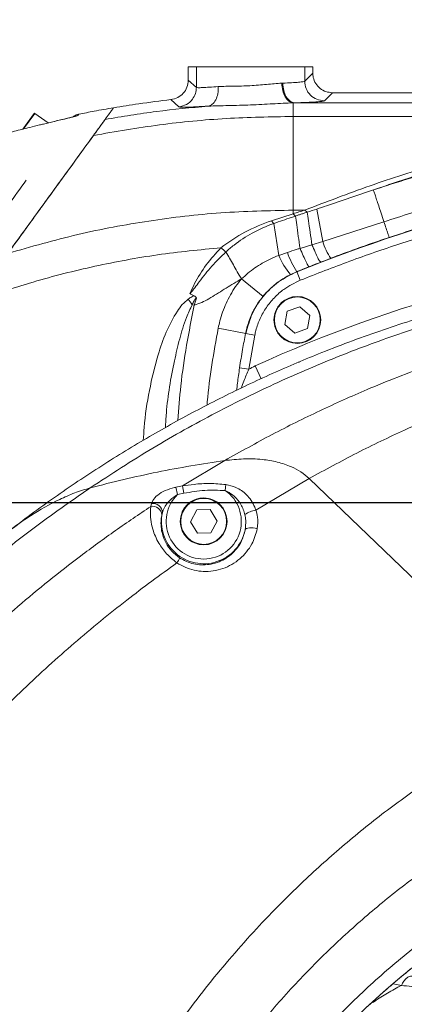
# Model space of a CAD drawing. Header units: millimetres. Extents: x 19214 to 26510, y -7957 to -532.
# Tile 138 of 150: x 22160 to 22242, y -1999 to -1788. Entities that reach past the tile are written whole.
import ezdxf

# ---------------------------------------------------------------- set-up
doc = ezdxf.new("R2010")
doc.units = ezdxf.units.MM
doc.header["$LTSCALE"] = 0.3175
doc.layers.add('1轮廓实线层', color=7, linetype='Continuous', lineweight=18)
doc.layers.add('7标注层', color=4, linetype='Continuous', lineweight=13)
doc.styles.add('标准汉字', font='gbenor.shx', dxfattribs={"bigfont": 'gbcbig.shx'})
doc.dimstyles.new('M1：18', dxfattribs={"dimscale": 18, "dimtxt": 3.5, "dimasz": 2.5, "dimexe": 2, "dimexo": 0, "dimgap": 1.5, "dimtad": 1, "dimdec": 1, "dimdsep": 46, "dimtxsty": '标准汉字', "dimcen": 5, "dimdle": 5, "dimclrd": 1, "dimclre": 1, "dimclrt": 256, "dimadec": 4, "dimazin": 2, "dimtfac": 1, "dimtdec": 1, "dimtmove": 0, "dimatfit": 3, "dimfxl": 1, "dimtolj": 1, "dimarcsym": 0})

# ---------------------------------------------------------------- blocks, each defined once
blk = doc.blocks.new('*D23')
at = {"layer": '7标注层', "color": 1, "lineweight": -2, "ltscale": 10, "transparency": 16777216}
for p, q in [((22118.02, -2008.55), (22118.02, -1561.34)), ((22311.04, -2053.51), (22636.23, -1996.17))]:
    blk.add_line(p, q, dxfattribs=at)
blk.add_arc((22118.02, -2087.55), 490.21, 15.2614, 84.7386, dxfattribs=at)
at = {"layer": '7标注层', "color": 1, "transparency": 16777216}
for points in [[(22163.31, -1591.91), (22162.62, -1606.89), (22118.02, -1597.34)], [(22583.62, -1960.15), (22598.26, -1956.87), (22600.78, -2002.42)]]:
    blk.add_solid(points, dxfattribs=at)
at = {"layer": 'Defpoints', "color": 0, "transparency": 16777216}
for p in [(22511.23, -1794.81), (22118.02, -2008.55), (22311.04, -2053.51), (22118.02, -2087.55), (22118.02, -2883.07)]:
    blk.add_point(p, dxfattribs=at)
at = {"layer": '7标注层', "transparency": 16777216, "insert": (22291.37, -1566.94), "char_height": 63, "attachment_point": 5, "rotation": 341.5828, "style": '标准汉字'}
blk.add_mtext('\\A1;80%%d', dxfattribs=at)
blk = doc.blocks.new('*D26')
at = {"layer": '7标注层', "color": 1, "lineweight": -2, "ltscale": 10, "transparency": 16777216}
for p, q in [((22118.02, -2029.32), (22118.02, -1641.83)), ((22868.02, -1808.73), (22868.02, -1641.83)), ((22163.02, -1677.83), (22823.02, -1677.83))]:
    blk.add_line(p, q, dxfattribs=at)
at = {"layer": '7标注层', "color": 1, "transparency": 16777216}
for points in [[(22163.02, -1670.33), (22163.02, -1685.33), (22118.02, -1677.83)], [(22823.02, -1685.33), (22823.02, -1670.33), (22868.02, -1677.83)]]:
    blk.add_solid(points, dxfattribs=at)
at = {"layer": 'Defpoints', "color": 0, "transparency": 16777216}
for p in [(22868.02, -1677.83), (22868.02, -1808.73), (22118.02, -2029.32)]:
    blk.add_point(p, dxfattribs=at)
at = {"layer": '7标注层', "transparency": 16777216, "insert": (22493.02, -1619.33), "char_height": 63, "attachment_point": 5, "style": '标准汉字'}
blk.add_mtext('\\A1;750', dxfattribs=at)
blk = doc.blocks.new('*D30')
at = {"layer": '7标注层', "color": 1, "lineweight": -2, "ltscale": 10, "transparency": 16777216}
for p, q in [((22118.02, -1312.58), (24046.52, -1312.58)), ((24010.52, -1357.58), (24010.52, -2772.55)), ((23623.2, -2817.55), (24046.52, -2817.55))]:
    blk.add_line(p, q, dxfattribs=at)
at = {"layer": '7标注层', "color": 1, "transparency": 16777216}
for points in [[(24018.02, -1357.58), (24003.02, -1357.58), (24010.52, -1312.58)], [(24003.02, -2772.55), (24018.02, -2772.55), (24010.52, -2817.55)]]:
    blk.add_solid(points, dxfattribs=at)
at = {"layer": 'Defpoints', "color": 0, "transparency": 16777216}
for p in [(22118.02, -1312.58), (23623.2, -2817.55), (24010.52, -2817.55)]:
    blk.add_point(p, dxfattribs=at)
at = {"layer": '7标注层', "transparency": 16777216, "insert": (23952.02, -2065.06), "char_height": 63, "attachment_point": 5, "rotation": 90, "style": '标准汉字'}
blk.add_mtext('\\A1;1505', dxfattribs=at)
blk = doc.blocks.new('*D36')
at = {"layer": '7标注层', "color": 1, "lineweight": -2, "ltscale": 10, "transparency": 16777216}
for p, q in [((22295.06, -1891.55), (20467.77, -1891.55)), ((20503.77, -1936.55), (20503.77, -2042.55)), ((21988.85, -2087.55), (20467.77, -2087.55))]:
    blk.add_line(p, q, dxfattribs=at)
at = {"layer": '7标注层', "color": 1, "transparency": 16777216}
for points in [[(20511.27, -1936.55), (20496.27, -1936.55), (20503.77, -1891.55)], [(20496.27, -2042.55), (20511.27, -2042.55), (20503.77, -2087.55)]]:
    blk.add_solid(points, dxfattribs=at)
at = {"layer": 'Defpoints', "color": 0, "transparency": 16777216}
for p in [(22295.06, -1891.55), (20503.77, -2087.55), (21988.85, -2087.55)]:
    blk.add_point(p, dxfattribs=at)
at = {"layer": '7标注层', "transparency": 16777216, "insert": (20445.27, -1989.55), "char_height": 63, "attachment_point": 5, "rotation": 90, "style": '标准汉字'}
blk.add_mtext('\\A1;196', dxfattribs=at)

msp = doc.modelspace()

# ---------------------------------------------------------------- linework, layer by layer
at = {"layer": '1轮廓实线层', "ltscale": 10}
for p, q in [((22195.716, -1798.547), (22195.716, -1801.358)), ((22195.716, -1798.547), (22197.442, -1798.547)), ((22197.442, -1798.547), (22197.442, -1802.903)), ((22220.591, -1801.575), (22220.591, -1798.547)), ((22220.591, -1798.547), (22222.316, -1798.547)), ((22222.316, -1799.85), (22222.316, -1798.547)), ((22222.316, -1799.85), (22220.591, -1801.575)), ((22197.442, -1802.903), (22195.716, -1801.358)), ((22215.694, -1802.007), (22215.897, -1801.999)), ((22226.514, -1804.047), (22224.789, -1805.772)), ((22282.519, -1804.047), (22226.514, -1804.047)), ((22193.691, -1807.077), (22191.994, -1805.529)), ((22218.116, -1806.203), (22218.393, -1806.196)), ((22218.116, -1806.203), (22218.116, -1809.11)), ((22290.639, -1806.196), (22218.393, -1806.196)), ((22160.373, -1811.82), (22162.804, -1808.474)), ((22162.944, -1808.452), (22160.532, -1811.772)), ((22165.751, -1810.492), (22162.944, -1808.452)), ((22172.321, -1808.632), (22172.103, -1808.927)), ((22218.116, -1809.11), (22218.116, -1829.122)), ((22218.116, -1809.11), (22293.817, -1809.11)), ((22166.798, -1810.244), (22164.749, -1810.728)), ((22175.459, -1813.174), (22175.46, -1813.173)), ((22218.116, -1829.885), (22213.511, -1831.367)), ((22218.116, -1829.122), (22218.116, -1829.885)), ((22218.116, -1829.122), (22220.593, -1829.122)), ((22220.593, -1829.122), (22221.134, -1829.536)), ((22224.44, -1835.808), (22223.183, -1828.877)), ((22215.048, -1838.774), (22213.968, -1831.961)), ((22224.44, -1835.808), (22237.528, -1831.59)), ((22219.589, -1837.282), (22222.144, -1836.503)), ((22222.144, -1836.503), (22224.44, -1835.808)), ((22215.048, -1838.774), (22216.892, -1838.126)), ((22219.646, -1844.072), (22218.897, -1842.218)), ((22207.073, -1843.769), (22207.06, -1843.776)), ((22211.719, -1847.565), (22207.073, -1843.769)), ((22196.065, -1846.903), (22196.062, -1846.876)), ((22196.972, -1849.377), (22196.549, -1849.293)), ((22197.445, -1847.87), (22196.972, -1849.377)), ((22219.016, -1847.547), (22219.926, -1847.63)), ((22216.841, -1850.691), (22216.321, -1853.503)), ((22219.536, -1849.735), (22216.841, -1850.691)), ((22221.712, -1851.591), (22219.536, -1849.735)), ((22216.321, -1853.503), (22218.496, -1855.359)), ((22221.192, -1854.404), (22221.712, -1851.591)), ((22207.999, -1855.456), (22202.114, -1854.288)), ((22209.915, -1855.826), (22207.953, -1855.437)), ((22218.496, -1855.359), (22221.192, -1854.404)), ((22209.915, -1855.826), (22208.653, -1863.082)), ((22219.503, -1861.534), (22219.211, -1861.545)), ((22208.653, -1863.082), (22206.675, -1862.786)), ((22211.254, -1865.09), (22210.002, -1862.363)), ((22194.493, -1887.971), (22203.49, -1882.567)), ((22221.552, -1886.385), (22210.157, -1893.121)), ((22221.552, -1886.385), (22272.675, -1935.517)), ((22193.066, -1888.259), (22194.493, -1887.971)), ((22193.382, -1889.819), (22193.066, -1888.259)), ((22194.493, -1887.971), (22194.801, -1889.536)), ((22203.755, -1887.679), (22203.63, -1888.969)), ((22194.801, -1889.536), (22193.382, -1889.819)), ((22187.719, -1892.332), (22187.862, -1891.713)), ((22197.516, -1893.112), (22196.157, -1895.629)), ((22200.375, -1893.03), (22197.516, -1893.112)), ((22201.875, -1895.465), (22200.375, -1893.03)), ((22190.182, -1893.662), (22190.063, -1894.166)), ((22200.517, -1897.982), (22201.875, -1895.465)), ((22196.157, -1895.629), (22197.658, -1898.064)), ((22197.658, -1898.064), (22200.517, -1897.982)), ((22241.267, -1994.577), (22239.471, -1994.259))]:
    msp.add_line(p, q, dxfattribs=at)
at = {"layer": '1轮廓实线层', "lineweight": 20, "ltscale": 10}
for points in [[(22171.623, -1809.067), (22171.834, -1808.995), (22172.103, -1808.927)], [(22199.016, -1890.547), (22200.365, -1890.732), (22201.391, -1891.147)], [(22210.457, -1897.119), (22210.028, -1897.011), (22209.589, -1896.942), (22209.162, -1896.915), (22208.767, -1896.93), (22208.425, -1896.988), (22208.151, -1897.085), (22207.961, -1897.217), (22207.863, -1897.376)]]:
    msp.add_lwpolyline(points, dxfattribs=at)
at = {"layer": '1轮廓实线层', "ltscale": 10}
for centre, radius in [((22219.016, -1852.547), 5), ((22219.016, -1852.547), 4.9), ((22199.016, -1895.547), 5), ((22199.016, -1895.547), 4.9)]:
    msp.add_circle(centre, radius, dxfattribs=at)
at = {"layer": '1轮廓实线层', "lineweight": 20, "ltscale": 10}
for centre, radius, start, end in [((22162.885, -1808.533), 0.1, 54.00019, 144.00019), ((22346.216, -2157.547), 340.014, 96.46111, 111.98553), ((22237.338, -1831.775), 13.514, 197.36572, 214.45618), ((22328.093, -2119.547), 283, 94.93012, 114.66322), ((22230.795, -1831.992), 17.146, 203.30173, 219.42883), ((22235.554, -1831.579), 19.777, 199.33255, 212.69022), ((22155.746, -1876.699), 49.153, 33.88756, 35.58788), ((22219.016, -1852.547), 5, 90, 259.52231), ((22215.426, -1874.178), 13, 114.66322, 121.40181), ((22199.016, -1895.547), 8.034, 134.5263, 54.95525), ((22199.016, -1895.547), 5, 90, 241.64186), ((22188.06, -1894.311), 2.008, 4.14291, 99.79433), ((22188.155, -1893.719), 2.027, 1.61679, 98.30085), ((22211.238, -1899.146), 6.122, 100.16867, 124.21014), ((22199.016, -1895.547), 9.034, 167.95335, 348.3173), ((22190.208, -1902.11), 3.821, 323.45441, 341.98216), ((22343.794, -2115.486), 160, 128.59759, 150.91564)]:
    msp.add_arc(centre, radius, start, end, dxfattribs=at)
at = {"layer": '1轮廓实线层', "ltscale": 10}
for points, knots in [([(22220.591, -1798.547), (22220.418, -1798.547), (22220.072, -1798.547), (22217.956, -1798.547), (22214.927, -1798.547), (22211.205, -1798.547), (22207.243, -1798.547), (22203.483, -1798.547), (22200.341, -1798.547), (22198.509, -1798.547), (22197.637, -1798.547), (22197.507, -1798.547), (22197.442, -1798.547)], [0, 0, 0, 0, 33498.2040635, 66997.1648436, 100511.5576051, 134074.1880124, 167557.7223282, 201092.6244519, 234570.8100645, 268126.6112464, 286713.4579362, 305300.700717, 305300.700717, 305300.700717, 305300.700717]), ([(22226.514, -1804.047), (22226.042, -1804.001), (22225.098, -1803.908), (22223.84, -1803.185), (22222.891, -1802.12), (22222.388, -1800.939), (22222.337, -1800.159), (22222.316, -1799.85)], [0, 0, 0, 0, 34930.801847, 69863.8748023, 104775.2877775, 139720.3620976, 162711.6669476, 162711.6669476, 162711.6669476, 162711.6669476]), ([(22195.716, -1801.358), (22195.66, -1801.881), (22195.549, -1802.902), (22194.71, -1804.207), (22193.508, -1805.188), (22192.506, -1805.414), (22191.994, -1805.529)], [0, 0, 0, 0, 33800.325981, 66085.5572638, 98369.9630456, 132170.5287029, 132170.5287029, 132170.5287029, 132170.5287029]), ([(22193.691, -1807.077), (22194.254, -1806.947), (22195.38, -1806.688), (22196.594, -1805.569), (22197.313, -1804.256), (22197.399, -1803.354), (22197.442, -1802.903)], [0, 0, 0, 0, 36965.5028848, 73930.9203206, 103053.1802765, 132175.4738606, 132175.4738606, 132175.4738606, 132175.4738606]), ([(22202.135, -1802.733), (22201.468, -1802.781), (22200.137, -1802.879), (22198.691, -1802.966), (22197.7, -1802.99), (22197.528, -1802.932), (22197.442, -1802.903)], [0, 0, 0, 0, 33143.9735428, 66216.6176581, 99228.8082288, 132210.0459417, 132210.0459417, 132210.0459417, 132210.0459417]), ([(22202.135, -1802.733), (22202.119, -1803.256), (22202.088, -1804.303), (22201.609, -1805.646), (22200.886, -1806.628), (22200.277, -1806.821), (22199.972, -1806.917)], [0, 0, 0, 0, 33054.7877096, 66109.4851793, 99164.1783011, 132218.9507912, 132218.9507912, 132218.9507912, 132218.9507912]), ([(22215.695, -1802.007), (22214.636, -1802.094), (22212.537, -1802.267), (22208.903, -1802.608), (22205.261, -1802.639), (22203.183, -1802.701), (22202.135, -1802.733)], [0, 0, 0, 0, 33347.0046368, 66127.7400623, 98904.88989, 132277.6807709, 132277.6807709, 132277.6807709, 132277.6807709]), ([(22218.116, -1806.203), (22217.806, -1806.122), (22217.186, -1805.962), (22216.398, -1804.984), (22215.833, -1803.618), (22215.741, -1802.544), (22215.695, -1802.007)], [0, 0, 0, 0, 33085.5459267, 66170.9854169, 99256.445734, 132342.0057569, 132342.0057569, 132342.0057569, 132342.0057569]), ([(22220.591, -1801.575), (22220.505, -1801.616), (22220.332, -1801.699), (22219.34, -1801.814), (22217.894, -1801.919), (22216.563, -1801.972), (22215.898, -1801.999)], [0, 0, 0, 0, 33096.1448589, 66190.8666461, 99283.2875265, 132373.3617112, 132373.3617112, 132373.3617112, 132373.3617112]), ([(22215.898, -1801.999), (22215.943, -1802.539), (22216.033, -1803.62), (22216.614, -1804.992), (22217.429, -1805.968), (22218.072, -1806.12), (22218.393, -1806.196)], [0, 0, 0, 0, 33083.6444151, 66167.1866274, 99250.7312844, 132334.3811408, 132334.3811408, 132334.3811408, 132334.3811408]), ([(22224.789, -1805.772), (22224.239, -1805.709), (22223.14, -1805.581), (22221.753, -1804.61), (22220.782, -1803.224), (22220.655, -1802.124), (22220.591, -1801.575)], [0, 0, 0, 0, 33095.5537286, 66190.991598, 99286.4228554, 132381.9705098, 132381.9705098, 132381.9705098, 132381.9705098]), ([(22179.76, -1807.254), (22178.368, -1807.495), (22175.883, -1807.925), (22173.409, -1808.416), (22172.321, -1808.632)], [0, 0, 0, 0, 41691.2044636, 74448.7523258, 74448.7523258, 74448.7523258, 74448.7523258]), ([(22199.972, -1806.917), (22196.284, -1807.255), (22188.908, -1807.932), (22181.6, -1809.144), (22177.947, -1809.749)], [0, 0, 0, 0, 37245.6804991, 74491.3510683, 74491.3510683, 74491.3510683, 74491.3510683]), ([(22179.76, -1807.254), (22179.609, -1807.461), (22179.308, -1807.875), (22178.705, -1808.706), (22178.25, -1809.332), (22177.947, -1809.749)], [0, 0, 0, 0, 26173.2491403, 52346.498282, 104693.0004201, 104693.0004201, 104693.0004201, 104693.0004201]), ([(22177.947, -1809.749), (22178.25, -1809.332), (22178.705, -1808.706), (22179.308, -1807.875), (22179.609, -1807.461), (22179.76, -1807.254)], [0, 0, 0, 0, 52344.8727035, 78517.3105291, 104689.7487464, 104689.7487464, 104689.7487464, 104689.7487464]), ([(22191.994, -1805.529), (22189.704, -1805.807), (22185.615, -1806.303), (22181.549, -1806.963), (22179.76, -1807.254)], [0, 0, 0, 0, 41713.0724584, 74488.0995127, 74488.0995127, 74488.0995127, 74488.0995127]), ([(22199.972, -1806.917), (22199.08, -1806.964), (22197.293, -1807.059), (22195.361, -1807.143), (22194.037, -1807.164), (22193.807, -1807.106), (22193.691, -1807.077)], [0, 0, 0, 0, 32950.9479708, 65975.6742942, 99057.6620339, 132168.935896, 132168.935896, 132168.935896, 132168.935896]), ([(22218.116, -1806.203), (22216.685, -1806.272), (22213.797, -1806.412), (22209.024, -1806.701), (22204.252, -1806.775), (22201.39, -1806.87), (22199.972, -1806.917)], [0, 0, 0, 0, 32777.0950048, 66159.7983101, 99536.9458578, 132259.1858522, 132259.1858522, 132259.1858522, 132259.1858522]), ([(22224.789, -1805.772), (22224.671, -1805.814), (22224.435, -1805.896), (22223.083, -1806.012), (22221.114, -1806.116), (22219.3, -1806.17), (22218.393, -1806.196)], [0, 0, 0, 0, 33095.5678672, 66191.6155615, 99288.5364308, 132386.9201159, 132386.9201159, 132386.9201159, 132386.9201159]), ([(22171.626, -1809.074), (22171.627, -1809.074), (22171.638, -1809.07), (22171.574, -1809.091), (22171.374, -1809.146), (22170.902, -1809.267), (22170.146, -1809.451), (22169.096, -1809.7), (22167.953, -1809.968), (22167.143, -1810.159), (22166.797, -1810.241)], [0, 0, 0, 0, 449.5692577, 13136.9970853, 34227.3158966, 65705.4008181, 105637.8828555, 152318.0049642, 206747.3346361, 247084.6222403, 247084.6222403, 247084.6222403, 247084.6222403]), ([(22172.103, -1808.927), (22172.102, -1808.929), (22172.082, -1808.95), (22171.814, -1809.039), (22171.083, -1809.226), (22169.902, -1809.513), (22168.497, -1809.842), (22167.25, -1810.137), (22166.798, -1810.244)], [0, 0, 0, 0, 2382.963604, 36872.7152801, 71224.9153774, 94883.8031956, 155234.2019396, 189534.6029483, 189534.6029483, 189534.6029483, 189534.6029483]), ([(22172.321, -1808.632), (22171.949, -1808.725), (22171.492, -1808.839), (22171.168, -1809.162), (22171.108, -1809.222)], [0, 0, 0, 0, 60587.1504522, 74434.5295746, 74434.5295746, 74434.5295746, 74434.5295746]), ([(22175.46, -1813.173), (22180.159, -1812.362), (22189.557, -1810.74), (22203.814, -1809.382), (22213.349, -1809.201), (22218.116, -1809.11)], [0, 0, 0, 0, 34899.0475367, 69798.1062425, 104697.1525576, 104697.1525576, 104697.1525576, 104697.1525576]), ([(22220.593, -1829.122), (22225.207, -1827.352), (22234.344, -1823.847), (22248.648, -1819.244), (22263.322, -1815.2), (22278.377, -1811.732), (22288.693, -1809.98), (22293.817, -1809.11)], [0, 0, 0, 0, 32995.9450948, 65343.6322655, 97848.5141015, 130493.7060337, 162701.5186941, 162701.5186941, 162701.5186941, 162701.5186941]), ([(22235.261, -1824.793), (22239.209, -1823.521), (22247.11, -1820.976), (22259.117, -1817.698), (22271.223, -1814.814), (22283.204, -1812.423), (22295.047, -1810.449), (22302.844, -1809.49), (22306.745, -1809.01)], [0, 0, 0, 0, 32285.232353, 64611.1754166, 96856.8291384, 129143.0440322, 159701.4107943, 190294.2907598, 190294.2907598, 190294.2907598, 190294.2907598]), ([(22161.828, -1811.446), (22160.733, -1811.726), (22158.544, -1812.285), (22155.557, -1813.083), (22152.941, -1813.799), (22150.863, -1814.375), (22149.145, -1814.851), (22147.726, -1815.234), (22146.662, -1815.511), (22146.45, -1815.531), (22146.376, -1815.538)], [0, 0, 0, 0, 40601.3363424, 81177.0762545, 113473.3001617, 145737.6640921, 171758.6181335, 197754.2249638, 229705.0298277, 246722.7971158, 246722.7971158, 246722.7971158, 246722.7971158]), ([(22164.749, -1810.728), (22164.483, -1810.792), (22163.508, -1811.026), (22162.535, -1811.269), (22161.828, -1811.446)], [0, 0, 0, 0, 20309.5550476, 74397.4594817, 74397.4594817, 74397.4594817, 74397.4594817]), ([(22177.947, -1809.749), (22177.893, -1809.823), (22177.753, -1810.016), (22176.916, -1811.167), (22175.936, -1812.517), (22175.459, -1813.174)], [0, 0, 0, 0, 25291.2949492, 66032.9558581, 104675.5472752, 104675.5472752, 104675.5472752, 104675.5472752]), ([(22175.459, -1813.174), (22175.777, -1812.735), (22176.423, -1811.846), (22177.188, -1810.793), (22177.77, -1809.992), (22177.887, -1809.832), (22177.947, -1809.749)], [0, 0, 0, 0, 31728.88163, 64316.9104573, 97285.9305957, 132014.4419166, 132014.4419166, 132014.4419166, 132014.4419166]), ([(22294.435, -1809.938), (22290.165, -1810.655), (22281.626, -1812.087), (22269.114, -1814.819), (22257.208, -1817.868), (22245.897, -1821.181), (22238.806, -1823.589), (22235.261, -1824.793)], [0, 0, 0, 0, 33701.9964439, 67402.6632102, 101102.868189, 132012.674024, 162922.0295216, 162922.0295216, 162922.0295216, 162922.0295216]), ([(22175.459, -1813.174), (22173.017, -1816.534), (22168.809, -1822.326), (22162.701, -1830.733), (22159.013, -1835.809), (22157.169, -1838.347)], [0, 0, 0, 0, 42702.5380491, 73597.5305704, 104505.3860938, 104505.3860938, 104505.3860938, 104505.3860938]), ([(22157.169, -1838.347), (22159.713, -1834.846), (22164.097, -1828.812), (22170.166, -1820.459), (22173.694, -1815.602), (22175.459, -1813.174)], [0, 0, 0, 0, 42708.1434116, 73605.6132984, 104512.8740286, 104512.8740286, 104512.8740286, 104512.8740286]), ([(22237.528, -1831.59), (22241.336, -1830.363), (22248.957, -1827.907), (22260.516, -1824.74), (22272.145, -1821.953), (22283.855, -1819.588), (22295.657, -1817.598), (22303.587, -1816.619), (22307.551, -1816.129)], [0, 0, 0, 0, 31790.9373199, 63620.745139, 95210.1002234, 126799.4553293, 158542.3249412, 190285.194517, 190285.194517, 190285.194517, 190285.194517]), ([(22218.897, -1842.218), (22222.415, -1840.837), (22229.451, -1838.074), (22240.189, -1834.374), (22251.051, -1831.004), (22262.128, -1827.978), (22273.396, -1825.303), (22284.841, -1823.006), (22296.36, -1821.073), (22304.085, -1820.121), (22307.949, -1819.644)], [0, 0, 0, 0, 30484.7218088, 60969.4431278, 91590.7618106, 122212.0792694, 153583.1186022, 184991.1582725, 216362.1959299, 247770.2449394, 247770.2449394, 247770.2449394, 247770.2449394]), ([(22308.174, -1821.631), (22304.337, -1822.105), (22296.658, -1823.051), (22285.211, -1824.971), (22273.829, -1827.256), (22262.644, -1829.911), (22251.659, -1832.911), (22240.877, -1836.254), (22230.185, -1839.935), (22223.159, -1842.693), (22219.646, -1844.072)], [0, 0, 0, 0, 31406.4825825, 62850.0189189, 94256.5041624, 125700.0327974, 156219.1898393, 186738.3479448, 217394.2585152, 248050.1694146, 248050.1694146, 248050.1694146, 248050.1694146]), ([(22154.626, -1831.639), (22155.534, -1830.39), (22157.71, -1827.395), (22159.853, -1824.445), (22161.103, -1822.725)], [0, 0, 0, 0, 31012.0213225, 74334.7907677, 74334.7907677, 74334.7907677, 74334.7907677]), ([(22223.183, -1828.877), (22223.877, -1828.65), (22227.902, -1827.331), (22231.926, -1825.945), (22235.261, -1824.793), (22235.261, -1824.793)], [0, 0, 0, 0, 12870.6497664, 74633.8664829, 74634.201247, 74634.201247, 74634.201247, 74634.201247]), ([(22237.528, -1831.59), (22237.473, -1831.426), (22237.212, -1830.644), (22236.774, -1829.329), (22236.265, -1827.804), (22235.846, -1826.546), (22235.531, -1825.602), (22235.32, -1824.97), (22235.281, -1824.852), (22235.261, -1824.793)], [0, 0, 0, 0, 9379.8359236, 44562.6719825, 79745.5080773, 114928.344208, 150111.1803745, 185294.0165772, 220476.8528156, 220476.8528156, 220476.8528156, 220476.8528156]), ([(22157.17, -1838.347), (22162.128, -1836.927), (22172.045, -1834.086), (22187.271, -1831.276), (22202.647, -1829.454), (22212.96, -1829.232), (22218.116, -1829.122)], [0, 0, 0, 0, 32965.7306045, 65931.4480918, 98897.1728372, 131862.8920024, 131862.8920024, 131862.8920024, 131862.8920024]), ([(22213.968, -1831.961), (22213.968, -1831.961), (22214.598, -1831.74), (22215.855, -1831.304), (22217.404, -1830.777), (22218.322, -1830.468), (22218.619, -1830.368), (22218.619, -1830.368)], [0, 0, 0, 0, 1.9170991, 65635.0853695, 131194.5900326, 162538.9701888, 162540.8872879, 162540.8872879, 162540.8872879, 162540.8872879]), ([(22218.116, -1829.885), (22218.532, -1829.756), (22219.362, -1829.499), (22220.183, -1829.247), (22220.593, -1829.122)], [0, 0, 0, 0, 37329.8060392, 74603.5395158, 74603.5395158, 74603.5395158, 74603.5395158]), ([(22218.619, -1830.368), (22218.591, -1830.346), (22218.426, -1830.214), (22218.257, -1830.034), (22218.116, -1829.885)], [0, 0, 0, 0, 12756.9461211, 74601.9269204, 74601.9269204, 74601.9269204, 74601.9269204]), ([(22218.619, -1830.368), (22218.619, -1830.368), (22218.844, -1830.293), (22219.292, -1830.144), (22219.962, -1829.922), (22220.576, -1829.72), (22220.966, -1829.592), (22221.134, -1829.536), (22221.134, -1829.536)], [0, 0, 0, 0, 4.0855994, 50649.8114878, 101168.0506446, 151539.7111344, 189968.0023625, 189972.0871915, 189972.0871915, 189972.0871915, 189972.0871915]), ([(22219.589, -1837.282), (22219.466, -1836.405), (22219.208, -1834.567), (22218.867, -1832.139), (22218.702, -1830.958), (22218.619, -1830.368)], [0, 0, 0, 0, 32813.6689653, 68848.7682629, 104883.8675606, 104883.8675606, 104883.8675606, 104883.8675606]), ([(22221.134, -1829.536), (22221.134, -1829.536), (22221.818, -1829.319), (22222.5, -1829.098), (22223.183, -1828.877)], [0, 0, 0, 0, 1.9736921, 74616.0749232, 74616.0749232, 74616.0749232, 74616.0749232]), ([(22222.144, -1836.503), (22222.016, -1835.62), (22221.74, -1833.715), (22221.38, -1831.233), (22221.216, -1830.102), (22221.134, -1829.536)], [0, 0, 0, 0, 31622.6496263, 68262.0439869, 104901.438335, 104901.438335, 104901.438335, 104901.438335]), ([(22202.704, -1837.131), (22204.375, -1835.935), (22207.746, -1833.522), (22211.578, -1832.089), (22213.511, -1831.367)], [0, 0, 0, 0, 36939.7815113, 74534.4842251, 74534.4842251, 74534.4842251, 74534.4842251]), ([(22203.769, -1838.04), (22203.769, -1838.04), (22204.32, -1837.524), (22206.076, -1836.024), (22209.428, -1833.844), (22212.378, -1832.53), (22213.968, -1831.961), (22213.968, -1831.961)], [0, 0, 0, 0, 0.514339, 19638.6230974, 60196.9778223, 104799.332931, 104799.84727, 104799.84727, 104799.84727, 104799.84727]), ([(22213.511, -1831.367), (22213.658, -1831.57), (22213.812, -1831.783), (22213.961, -1831.953), (22213.968, -1831.961)], [0, 0, 0, 0, 71073.4733247, 74577.3942421, 74577.3942421, 74577.3942421, 74577.3942421]), ([(22149.636, -1848.717), (22153.929, -1847.234), (22162.515, -1844.269), (22175.743, -1840.97), (22189.143, -1838.455), (22198.183, -1837.572), (22202.704, -1837.131)], [0, 0, 0, 0, 32941.9790986, 65883.9522553, 98825.9245255, 131767.913518, 131767.913518, 131767.913518, 131767.913518]), ([(22196.062, -1846.876), (22196.062, -1846.876), (22196.448, -1846.516), (22197.124, -1845.695), (22198.558, -1843.669), (22200.715, -1841.052), (22202.707, -1838.997), (22203.77, -1838.041), (22203.77, -1838.041)], [0, 0, 0, 0, 0.6680443, 17781.108303, 35648.4385827, 83886.9452829, 132071.9174287, 132072.4332719, 132072.4332719, 132072.4332719, 132072.4332719]), ([(22202.704, -1837.131), (22201.616, -1838.324), (22199.466, -1840.683), (22197.371, -1844.059), (22196.385, -1846.18), (22196.062, -1846.876)], [0, 0, 0, 0, 42670.0522106, 84370.6279378, 104720.4782313, 104720.4782313, 104720.4782313, 104720.4782313]), ([(22203.769, -1838.041), (22203.745, -1838.021), (22203.407, -1837.755), (22203.042, -1837.431), (22202.704, -1837.131)], [0, 0, 0, 0, 5404.6331304, 74524.2417746, 74524.2417746, 74524.2417746, 74524.2417746]), ([(22207.073, -1843.769), (22208, -1842.967), (22209.881, -1841.34), (22212.648, -1839.779), (22214.427, -1839.034), (22215.048, -1838.774)], [0, 0, 0, 0, 40651.3699579, 82440.903672, 104809.5488584, 104809.5488584, 104809.5488584, 104809.5488584]), ([(22216.892, -1838.126), (22217.524, -1837.926), (22218.423, -1837.642), (22219.323, -1837.364), (22219.589, -1837.282)], [0, 0, 0, 0, 52505.5007971, 74584.5534288, 74584.5534288, 74584.5534288, 74584.5534288]), ([(22157.163, -1897.775), (22158.815, -1896.519), (22163.753, -1892.766), (22172.134, -1886.905), (22182.303, -1880.398), (22192.639, -1874.396), (22203.09, -1868.907), (22213.656, -1863.913), (22225.109, -1859.068), (22237.443, -1854.505), (22250.609, -1850.367), (22263.784, -1846.918), (22276.915, -1844.164), (22289.954, -1842.032), (22298.39, -1841.15), (22302.607, -1840.709)], [0, 0, 0, 0, 13683.5331242, 40903.3207503, 68144.1732626, 95361.7342208, 123328.4684797, 151315.6848923, 179289.0833359, 214290.6384569, 249317.1091882, 284323.7749389, 320108.545513, 355914.2487593, 391698.9979537, 391698.9979537, 391698.9979537, 391698.9979537]), ([(22305.742, -1841.674), (22305.742, -1841.674), (22301.715, -1842.044), (22293.521, -1842.976), (22280.922, -1844.978), (22268.011, -1847.642), (22254.867, -1851.023), (22241.519, -1855.166), (22228.166, -1860.066), (22214.852, -1865.739), (22201.525, -1872.277), (22188.12, -1879.704), (22179.221, -1885.491), (22174.771, -1888.385)], [0, 0, 0, 0, 0.1072149, 30127.2489023, 60272.4927479, 90401.6115944, 121170.3255555, 151956.8500037, 182720.801039, 213061.6407305, 243398.777086, 274278.2840399, 305155.2997075, 305155.2997075, 305155.2997075, 305155.2997075]), ([(22207.953, -1855.437), (22207.953, -1855.437), (22208.031, -1855.048), (22208.346, -1853.688), (22209.171, -1851.397), (22210.664, -1848.747), (22212.602, -1846.374), (22215.253, -1843.998), (22217.539, -1842.881), (22218.897, -1842.218)], [0, 0, 0, 0, 0.6376082, 12636.738103, 44474.7763478, 77237.8331157, 109080.2254879, 141846.4020431, 189749.3328106, 189749.3328106, 189749.3328106, 189749.3328106]), ([(22218.924, -1842.259), (22217.581, -1842.917), (22214.9, -1844.23), (22211.666, -1847.375), (22209.182, -1851.137), (22208.393, -1854.016), (22207.999, -1855.456)], [0, 0, 0, 0, 33117.7754978, 66068.4344568, 99098.6523177, 132148.5680782, 132148.5680782, 132148.5680782, 132148.5680782]), ([(22207.06, -1843.777), (22206.937, -1843.848), (22205.696, -1844.563), (22203.387, -1846.009), (22200.737, -1847.693), (22198.601, -1848.859), (22197.518, -1849.203), (22196.972, -1849.377)], [0, 0, 0, 0, 6008.061222, 60296.8227107, 114585.6286388, 138292.6095011, 162343.2436224, 162343.2436224, 162343.2436224, 162343.2436224]), ([(22202.114, -1854.288), (22202.226, -1853.778), (22202.622, -1851.969), (22203.736, -1848.931), (22205.386, -1845.947), (22206.648, -1844.317), (22207.073, -1843.769)], [0, 0, 0, 0, 17624.2332361, 62513.758844, 108705.8215276, 132091.5093536, 132091.5093536, 132091.5093536, 132091.5093536]), ([(22219.646, -1844.072), (22218.438, -1844.662), (22216.416, -1845.649), (22214.06, -1847.76), (22212.338, -1849.855), (22211.009, -1852.223), (22210.259, -1854.257), (22209.99, -1855.481), (22209.915, -1855.826)], [0, 0, 0, 0, 47910.0110608, 80215.7424014, 112521.4113264, 144821.2446593, 177119.6527336, 189767.3826693, 189767.3826693, 189767.3826693, 189767.3826693]), ([(22196.065, -1846.903), (22196.066, -1846.903), (22196.071, -1846.903), (22196.082, -1846.906), (22196.1, -1846.916), (22196.209, -1846.996), (22196.473, -1847.185), (22196.762, -1847.31), (22196.941, -1847.387)], [0, 0, 0, 0, 753.927799, 2903.7956156, 6066.0553388, 12329.2363439, 79949.6641099, 189646.2605041, 189646.2605041, 189646.2605041, 189646.2605041]), ([(22203.49, -1882.567), (22206.872, -1880.673), (22213.637, -1876.884), (22223.789, -1871.878), (22234.93, -1866.884), (22247.068, -1862.11), (22260.149, -1857.702), (22273.11, -1854.016), (22285.883, -1851.015), (22299.458, -1848.464), (22308.604, -1847.21), (22313.555, -1846.65), (22313.555, -1846.65)], [0, 0, 0, 0, 24957.894235, 49934.3370005, 74898.5418968, 107298.6842225, 139757.1469918, 172244.1813938, 204719.2993291, 237133.4362157, 277607.1420642, 277607.2555636, 277607.2555636, 277607.2555636, 277607.2555636]), ([(22186.107, -1878.286), (22186.161, -1877.348), (22186.367, -1873.764), (22187.307, -1867.612), (22188.931, -1860.83), (22190.888, -1855.123), (22192.743, -1851.588), (22194.382, -1849.227), (22195.274, -1848.471), (22195.718, -1848.094)], [0, 0, 0, 0, 19040.5327657, 72742.2413615, 126269.9292694, 161141.2772831, 195879.0805676, 207779.8606486, 219584.5980241, 219584.5980241, 219584.5980241, 219584.5980241]), ([(22196.549, -1849.293), (22196.123, -1850.199), (22195.016, -1852.553), (22193.834, -1856.596), (22192.245, -1863.367), (22191.152, -1869.703), (22190.891, -1874.502), (22190.835, -1875.538)], [0, 0, 0, 0, 18031.5583079, 46837.9208981, 75665.5120187, 143504.4333864, 162170.3934747, 162170.3934747, 162170.3934747, 162170.3934747]), ([(22195.718, -1848.094), (22195.959, -1847.924), (22196.346, -1847.652), (22196.778, -1847.459), (22196.941, -1847.387)], [0, 0, 0, 0, 46399.7566567, 74474.3289996, 74474.3289996, 74474.3289996, 74474.3289996]), ([(22197.445, -1847.87), (22197.439, -1847.871), (22197.41, -1847.874), (22197.348, -1847.907), (22197.162, -1848.091), (22196.965, -1848.451), (22196.736, -1848.895), (22196.607, -1849.169), (22196.549, -1849.293)], [0, 0, 0, 0, 2176.8669782, 9583.829461, 22590.9273524, 89119.6772063, 144172.3544608, 189650.9763466, 189650.9763466, 189650.9763466, 189650.9763466]), ([(22196.941, -1847.387), (22197.036, -1847.434), (22197.224, -1847.529), (22197.375, -1847.717), (22197.433, -1847.838), (22197.443, -1847.865), (22197.445, -1847.87)], [0, 0, 0, 0, 57909.0634136, 115936.3983173, 128970.6052404, 132065.5214078, 132065.5214078, 132065.5214078, 132065.5214078]), ([(22196.972, -1849.377), (22196.42, -1852.234), (22195.316, -1857.948), (22194.048, -1866.167), (22193.68, -1871.553), (22193.511, -1874.036)], [0, 0, 0, 0, 36654.8069598, 73296.4846627, 104626.1724893, 104626.1724893, 104626.1724893, 104626.1724893]), ([(22319.768, -1853.121), (22315.743, -1853.782), (22307.689, -1855.106), (22295.081, -1857.799), (22282.143, -1861.132), (22268.926, -1865.235), (22255.471, -1870.145), (22243.058, -1875.43), (22231.747, -1880.84), (22224.953, -1884.535), (22221.552, -1886.385)], [0, 0, 0, 0, 32615.7005965, 65251.6671805, 97869.1878325, 131217.161329, 164585.7382233, 197926.1597197, 222883.9998561, 247900.32157, 247900.32157, 247900.32157, 247900.32157]), ([(22199.729, -1870.766), (22199.747, -1870.518), (22199.956, -1867.624), (22200.698, -1862.115), (22201.642, -1856.897), (22202.114, -1854.288)], [0, 0, 0, 0, 4703.0716135, 54697.8729972, 104692.6759566, 104692.6759566, 104692.6759566, 104692.6759566]), ([(22206.675, -1862.786), (22206.881, -1861.468), (22207.264, -1859.011), (22207.735, -1856.569), (22207.953, -1855.437)], [0, 0, 0, 0, 39947.7846941, 74497.5977231, 74497.5977231, 74497.5977231, 74497.5977231]), ([(22206.035, -1867.606), (22206.096, -1867.083), (22206.273, -1865.569), (22206.516, -1863.887), (22206.675, -1862.786)], [0, 0, 0, 0, 25733.8007606, 74485.7805086, 74485.7805086, 74485.7805086, 74485.7805086]), ([(22208.653, -1863.082), (22208.278, -1863.922), (22207.673, -1865.279), (22207.23, -1866.613), (22207.061, -1867.121)], [0, 0, 0, 0, 46107.9365914, 74486.9674733, 74486.9674733, 74486.9674733, 74486.9674733]), ([(22203.49, -1882.567), (22198.681, -1883.309), (22189.018, -1884.802), (22179.535, -1887.187), (22174.771, -1888.385)], [0, 0, 0, 0, 36999.1586415, 74349.8914255, 74349.8914255, 74349.8914255, 74349.8914255]), ([(22203.49, -1882.567), (22198.681, -1883.309), (22189.018, -1884.802), (22179.535, -1887.187), (22174.771, -1888.385)], [0, 0, 0, 0, 36999.1597372, 74349.8914248, 74349.8914248, 74349.8914248, 74349.8914248]), ([(22221.552, -1886.385), (22220.98, -1885.897), (22219.817, -1884.904), (22217.508, -1883.709), (22214.731, -1882.789), (22211.293, -1882.235), (22207.51, -1882.115), (22204.837, -1882.415), (22203.49, -1882.567)], [0, 0, 0, 0, 22403.3491096, 45551.3431926, 77055.317371, 109414.8869532, 149224.9665412, 189657.4817914, 189657.4817914, 189657.4817914, 189657.4817914]), ([(22221.552, -1886.385), (22220.98, -1885.897), (22219.817, -1884.904), (22217.508, -1883.709), (22214.731, -1882.789), (22211.293, -1882.235), (22207.51, -1882.115), (22204.837, -1882.415), (22203.49, -1882.567)], [0, 0, 0, 0, 22403.35012, 45551.345247, 77055.3208463, 109414.8918879, 149224.9690824, 189657.4817919, 189657.4817919, 189657.4817919, 189657.4817919]), ([(22174.771, -1888.385), (22171.71, -1890.499), (22164.041, -1895.796), (22152.069, -1905.175), (22140.428, -1915.424), (22130.567, -1925.1), (22122.308, -1933.864), (22117.09, -1940.042), (22114.481, -1943.13)], [0, 0, 0, 0, 26573.2992125, 66596.1984927, 106617.8457189, 133922.958739, 161246.3473308, 188550.9163949, 188550.9163949, 188550.9163949, 188550.9163949]), ([(22174.771, -1888.385), (22173.659, -1888.725), (22171.433, -1889.405), (22167.122, -1891.315), (22162.28, -1894.016), (22158.76, -1896.602), (22157.163, -1897.775)], [0, 0, 0, 0, 22872.9506483, 45761.6681394, 92683.5021408, 131677.0182186, 131677.0182186, 131677.0182186, 131677.0182186]), ([(22174.771, -1888.385), (22173.659, -1888.725), (22171.433, -1889.405), (22167.122, -1891.315), (22162.28, -1894.016), (22158.76, -1896.602), (22157.163, -1897.775)], [0, 0, 0, 0, 22872.9506483, 45761.6681394, 92683.5021408, 131677.0182186, 131677.0182186, 131677.0182186, 131677.0182186]), ([(22187.862, -1891.713), (22187.937, -1891.508), (22188.167, -1890.876), (22189.129, -1889.873), (22190.78, -1888.905), (22192.187, -1888.446), (22192.973, -1888.279), (22193.066, -1888.259)], [0, 0, 0, 0, 20994.2286044, 64980.7081291, 108805.0632926, 155829.1293992, 162082.3568466, 162082.3568466, 162082.3568466, 162082.3568466]), ([(22194.493, -1887.971), (22195.307, -1887.849), (22197.239, -1887.561), (22200.343, -1887.372), (22202.613, -1887.577), (22203.755, -1887.679)], [0, 0, 0, 0, 27785.2916624, 65964.0385101, 104635.5083555, 104635.5083555, 104635.5083555, 104635.5083555]), ([(22203.63, -1888.969), (22202.165, -1888.905), (22199.202, -1888.776), (22196.279, -1889.281), (22194.801, -1889.536)], [0, 0, 0, 0, 36774.1737673, 74408.7789927, 74408.7789927, 74408.7789927, 74408.7789927]), ([(22207.796, -1894.084), (22207.754, -1893.917), (22207.52, -1892.976), (22206.77, -1891.447), (22205.315, -1889.875), (22204.16, -1889.254), (22203.63, -1888.969)], [0, 0, 0, 0, 9973.3928615, 56427.4745317, 97339.3140165, 131995.8445856, 131995.8445856, 131995.8445856, 131995.8445856]), ([(22203.755, -1887.679), (22204.483, -1887.843), (22206.124, -1888.212), (22208.366, -1889.85), (22209.623, -1891.701), (22210.077, -1892.907), (22210.157, -1893.121)], [0, 0, 0, 0, 32684.2482879, 73678.5365494, 121645.8570198, 131989.7533595, 131989.7533595, 131989.7533595, 131989.7533595]), ([(22193.382, -1889.819), (22192.855, -1890.192), (22191.938, -1890.841), (22190.931, -1892.01), (22190.388, -1892.936), (22190.23, -1893.491), (22190.182, -1893.662)], [0, 0, 0, 0, 48537.1379953, 84363.3265349, 117262.8656376, 131871.990407, 131871.990407, 131871.990407, 131871.990407]), ([(22123.043, -1950.775), (22126.786, -1946.343), (22134.272, -1937.478), (22146.445, -1925.128), (22159.232, -1913.531), (22170.594, -1904.438), (22180.138, -1897.451), (22185.19, -1894.039), (22187.719, -1892.332)], [0, 0, 0, 0, 36466.2443706, 72933.2139654, 110237.8365321, 147543.789224, 168020.8545258, 188531.9132841, 188531.9132841, 188531.9132841, 188531.9132841]), ([(22193.279, -1904.385), (22192.514, -1903.764), (22190.982, -1902.521), (22189.183, -1899.971), (22188.12, -1897.453), (22187.661, -1895.128), (22187.601, -1893.519), (22187.69, -1892.623), (22187.719, -1892.332)], [0, 0, 0, 0, 33384.7944508, 66835.3087189, 109860.2949807, 141830.4032324, 173856.4368695, 189297.0469579, 189297.0469579, 189297.0469579, 189297.0469579]), ([(22210.157, -1893.121), (22210.296, -1893.621), (22210.666, -1894.956), (22210.537, -1896.287), (22210.457, -1897.119)], [0, 0, 0, 0, 27896.6586867, 74449.5801996, 74449.5801996, 74449.5801996, 74449.5801996]), ([(22190.063, -1894.166), (22190.022, -1894.392), (22189.9, -1895.068), (22189.848, -1896.298), (22190.067, -1898.059), (22190.76, -1899.975), (22192.083, -1901.929), (22193.26, -1902.84), (22193.842, -1903.292)], [0, 0, 0, 0, 16756.1880503, 50156.438773, 84208.5775854, 126899.6841737, 158422.7826337, 189331.0598145, 189331.0598145, 189331.0598145, 189331.0598145]), ([(22207.863, -1897.376), (22207.947, -1896.696), (22208.084, -1895.595), (22207.876, -1894.501), (22207.796, -1894.084)], [0, 0, 0, 0, 46012.2344548, 74440.7478227, 74440.7478227, 74440.7478227, 74440.7478227]), ([(22210.457, -1897.119), (22210.136, -1898.236), (22209.625, -1900.016), (22208.198, -1902.083), (22206.772, -1903.569), (22205.055, -1904.782), (22203.128, -1905.669), (22201.062, -1906.172), (22198.991, -1906.289), (22196.967, -1906.012), (22195.036, -1905.419), (22193.865, -1904.73), (22193.279, -1904.385)], [0, 0, 0, 0, 49145.1918242, 78310.9613327, 107475.8712314, 137579.1792808, 167670.5599752, 196530.5133155, 225372.9573141, 251690.0605579, 277994.3066189, 304440.1621003, 304440.1621003, 304440.1621003, 304440.1621003]), ([(22193.842, -1903.292), (22194.326, -1903.575), (22195.773, -1904.424), (22198.018, -1904.883), (22200.229, -1904.773), (22201.912, -1904.361), (22203.494, -1903.638), (22205.332, -1902.321), (22207.038, -1900.276), (22207.604, -1898.286), (22207.863, -1897.376)], [0, 0, 0, 0, 21050.2447591, 63019.179764, 85980.4494296, 109754.8105384, 133995.4357281, 158968.5203869, 206687.5314928, 246891.5233745, 246891.5233745, 246891.5233745, 246891.5233745]), ([(22193.279, -1904.385), (22189.693, -1907.002), (22182.283, -1912.409), (22171.303, -1921.428), (22160.389, -1931.287), (22149.847, -1941.815), (22139.761, -1952.953), (22129.916, -1965.03), (22120.438, -1978.098), (22111.43, -1992.149), (22103.222, -2006.732), (22095.902, -2021.724), (22089.51, -2037.066), (22084.063, -2052.688), (22079.475, -2068.546), (22077.225, -2079.253), (22076.101, -2084.601)], [0, 0, 0, 0, 26641.2381027, 55048.231328, 83543.9866321, 112065.3811983, 140552.6178452, 168952.4442329, 199921.4406608, 230970.5271195, 262021.3246331, 292992.6603279, 323687.3122998, 354452.3138789, 385222.5091005, 415924.2593225, 415924.2593225, 415924.2593225, 415924.2593225]), ([(22156.103, -2092.714), (22157.032, -2087.62), (22158.892, -2077.433), (22163.18, -2062.327), (22168.571, -2047.448), (22175.101, -2033.001), (22182.615, -2019.212), (22191.092, -2006.026), (22200.524, -1993.476), (22210.021, -1982.576), (22219.219, -1973.278), (22227.956, -1965.36), (22237.039, -1957.937), (22243.313, -1953.451), (22246.449, -1951.209)], [0, 0, 0, 0, 31636.6435388, 63272.7875683, 95797.0509245, 128321.1162569, 160314.4593376, 192308.1928373, 225215.4705036, 258123.9470126, 283298.2843451, 308473.2255921, 334030.2108961, 359587.5964826, 359587.5964826, 359587.5964826, 359587.5964826]), ([(22254.024, -1964.614), (22251.074, -1966.597), (22245.175, -1970.563), (22236.556, -1977.284), (22228.185, -1984.59), (22220.002, -1992.655), (22212.127, -2001.435), (22204.605, -2011.01), (22197.571, -2021.183), (22193.416, -2028.44), (22191.338, -2032.068)], [0, 0, 0, 0, 29541.9147954, 59083.4861422, 89123.3667572, 119162.2539952, 150645.6912454, 182128.309294, 214313.6474829, 246498.6110721, 246498.6110721, 246498.6110721, 246498.6110721]), ([(22201.663, -2036.13), (22203.807, -2032.481), (22208.111, -2025.156), (22215.541, -2014.925), (22223.603, -2005.325), (22232.343, -1996.387), (22241.674, -1988.186), (22249.893, -1981.934), (22254.97, -1978.563), (22256.683, -1977.427)], [0, 0, 0, 0, 33071.6104989, 66395.2389794, 99740.2329119, 133087.0863544, 167392.0267266, 201699.5187517, 219162.4503042, 219162.4503042, 219162.4503042, 219162.4503042]), ([(22243.979, -1990.439), (22241.569, -1992.429), (22236.75, -1996.411), (22229.815, -2003.067), (22223.15, -2010.231), (22216.503, -2018.362), (22209.97, -2027.45), (22205.974, -2034.282), (22203.969, -2037.711)], [0, 0, 0, 0, 29474.0882465, 58946.9698573, 88981.0854249, 119014.245209, 153929.5169379, 189099.6416433, 189099.6416433, 189099.6416433, 189099.6416433]), ([(22243.471, -1992.609), (22243.287, -1992.613), (22242.919, -1992.621), (22242.327, -1993.021), (22241.754, -1993.661), (22241.429, -1994.271), (22241.267, -1994.577)], [0, 0, 0, 0, 32993.0500536, 65986.3515116, 98979.658529, 131972.716, 131972.716, 131972.716, 131972.716]), ([(22241.268, -1994.577), (22240.263, -1995.108), (22238.253, -1996.169), (22236.248, -1997.454), (22235.263, -1998.181), (22235.158, -1998.259)], [0, 0, 0, 0, 49372.9473699, 98745.8474183, 104663.2453559, 104663.2453559, 104663.2453559, 104663.2453559]), ([(22250.749, -1995.048), (22249.856, -1995.066), (22248.121, -1995.102), (22244.892, -1994.995), (22242.694, -1994.741), (22241.267, -1994.577)], [0, 0, 0, 0, 28408.858751, 55177.263442, 104732.4613064, 104732.4613064, 104732.4613064, 104732.4613064])]:
    msp.add_open_spline(points, degree=3, knots=knots, dxfattribs=at)
for points in [[(22237.528, -1831.59), (22237.689, -1832.074), (22238.012, -1833.043), (22238.373, -1834.125), (22238.616, -1834.854), (22238.647, -1834.946), (22238.662, -1834.992)], [(22224.031, -1840.245), (22223.968, -1840.208), (22223.84, -1840.134), (22223.399, -1839.33), (22222.824, -1838.117), (22222.371, -1837.041), (22222.144, -1836.503)], [(22207.06, -1843.777), (22206.476, -1842.757), (22205.306, -1840.719), (22204.282, -1838.934), (22203.77, -1838.041)], [(22221.557, -1841.209), (22221.494, -1841.169), (22221.367, -1841.087), (22220.907, -1840.238), (22220.303, -1838.962), (22219.827, -1837.842), (22219.589, -1837.282)]]:
    msp.add_open_spline(points, degree=3, dxfattribs=at)
at = {"layer": '7标注层', "ltscale": 10}
msp.add_arc((22118.016, -2817.547), 1504.97, 298.995883, 183.004117, dxfattribs=at)

# ---------------------------------------------------------------- dimensions: what is measured, and where the dimension line sits
for base, p1, p2, picture, middle in [((24010.52, -2817.547), (22118.016, -1312.577), (23623.204, -2817.547), '*D30', (23952.02, -2065.062)), ((20503.774, -2087.547), (22295.055, -1891.547), (21988.846, -2087.547), '*D36', (20445.274, -1989.547))]:
    dim = msp.add_linear_dim(base=base, p1=p1, p2=p2, angle=270, dimstyle='M1：18', override={"dimsah": 1, "dimtzin": 8}, dxfattribs=at)
    dim.commit()
    dim.dimension.update_dxf_attribs({"geometry": picture, "text_midpoint": middle})
dim = msp.add_angular_dim_2l(base=(22511.226, -1794.813), line1=((22118.016, -2883.07), (22118.016, -2008.553)), line2=((22311.039, -2053.512), (22118.016, -2087.547)), dimstyle='M1：18', override={"dimtad": 1, "dimtih": 0, "dimtoh": 0, "dimsah": 1, "dimtdec": 4, "dimtzin": 8}, dxfattribs=at)
dim.commit()
dim.dimension.update_dxf_attribs({"geometry": '*D23', "text_midpoint": (22272.891, -1622.444), "dimtype": 162})
dim = msp.add_linear_dim(base=(22868.016, -1677.828), p1=(22118.016, -2029.32), p2=(22868.016, -1808.727), dimstyle='M1：18', override={"dimsah": 1, "dimtzin": 8}, dxfattribs=at)
dim.commit()
dim.dimension.update_dxf_attribs({"geometry": '*D26', "text_midpoint": (22493.016, -1619.328)})

doc.saveas('drawing.dxf')
